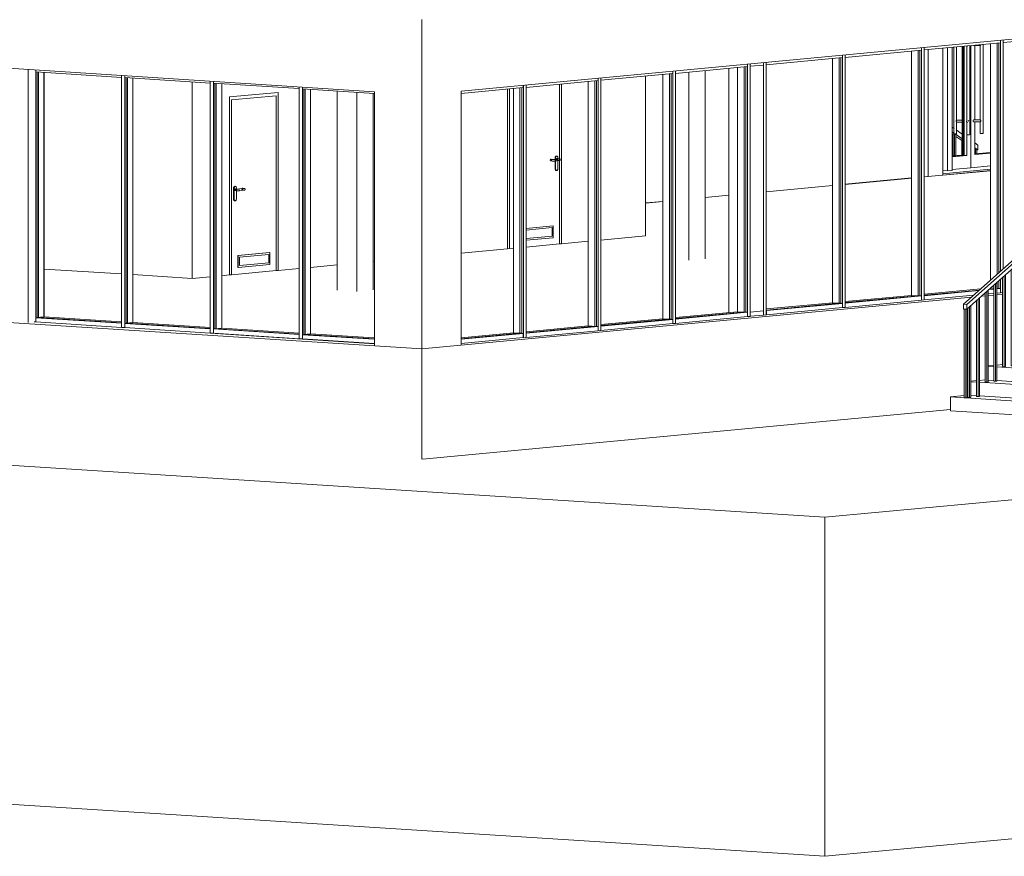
# Model space of a CAD drawing. Header units: millimetres. Extents: x -784 to 360321, y -10607 to 16514.
# Tile 48 of 95: x 253033 to 264619, y -8959 to 882. Entities that reach past the tile are written whole.
import ezdxf

# ---------------------------------------------------------------- set-up
doc = ezdxf.new("R2010")
doc.units = ezdxf.units.MM
for name, color, linetype, lineweight in [('A-AREA', 7, 'Continuous', 5), ('A-DOOR-GLAZ', 7, 'Continuous', 5), ('A-GLAZ-CURT', 7, 'Continuous', 5), ('A-GLAZ-CWMG', 7, 'Continuous', 5), ('C-TOPO', 7, 'Continuous', 5), ('S-COLS-SYMB', 7, 'Continuous', 18)]:
    doc.layers.add(name, color=color, linetype=linetype, lineweight=lineweight)
for name, color, linetype, lineweight, true_color in [('A-DOOR', 7, 'Continuous', 18, 0x7f7f7f), ('A-DOOR-FRAM', 7, 'Continuous', 18, 0x7f7f7f), ('A-FLOR', 7, 'Continuous', 18, 0x7f7f7f), ('A-FLOR-HRAL', 7, 'Continuous', 18, 0x7f7f7f), ('A-WALL', 7, 'Continuous', 18, 0x7f7f7f), ('S-STRS', 7, 'Continuous', 18, 0x7f7f7f)]:
    doc.layers.add(name, color=color, linetype=linetype, lineweight=lineweight, true_color=true_color)

# ---------------------------------------------------------------- blocks, each defined once
blk = doc.blocks.new('ARC_DOOR - ARC_DOOR_90 x 211-1704874-_3D_ Kopia 1')
at = {"layer": 'A-DOOR', "color": 250, "lineweight": 5, "true_color": 0x404040}
blk.add_line((30355, -1960), (30340, -1962), dxfattribs=at)
blk = doc.blocks.new('ARC_DOOR - ARC_DOOR_BATHROOM_90 x 210-1834342-_3D_ Kopia 1')
at = {"layer": 'A-DOOR', "color": 250, "lineweight": 5, "true_color": 0x404040}
for p, q in [((29199, -12), (28674, -61)), ((28674, -2118), (28674, -61)), ((29199, -12), (29199, -2069)), ((28698, -1227), (28698, -1102)), ((28704, -1102), (28704, -1227)), ((28719, -1079), (28713, -1078)), ((28717, -1128), (28741, -1130)), ((28743, -1110), (28719, -1108)), ((28732, -1224), (28732, -1100)), ((28821, -1105), (28769, -1109)), ((28771, -1129), (28823, -1124)), ((28797, -1114), (28797, -1112)), ((28802, -1121), (28818, -1122)), ((28820, -1102), (28804, -1101)), ((28809, -1111), (28809, -1113)), ((28710, -1248), (28717, -1248)), ((28750, -1892), (29123, -1857)), ((28750, -2031), (28750, -1892)), ((28754, -1892), (28750, -1892)), ((29126, -1857), (28754, -1892)), ((28754, -1892), (28754, -2032)), ((28767, -1911), (29114, -1878)), ((28767, -2010), (28767, -1911)), ((29114, -1878), (29114, -1978)), ((29126, -1857), (29123, -1857)), ((29126, -1996), (29126, -1857)), ((29199, -2069), (28674, -2118)), ((28750, -2031), (28754, -2032)), ((28754, -2032), (29126, -1996)), ((29114, -1978), (28767, -2010))]:
    blk.add_line(p, q, dxfattribs=at)
for points in [[(28698, -1102, 0), (28698, -1096, 0), (28699, -1091, 0), (28702, -1086, 0), (28705, -1082, 0), (28708, -1079, 0), (28712, -1078, 0), (28716, -1079, 0)], [(28732, -1100, 0), (28732, -1094, 0), (28730, -1089, 0), (28728, -1084, 0), (28725, -1081, 0), (28722, -1079, 0), (28718, -1079, 0), (28714, -1080, 0), (28711, -1082, 0), (28708, -1086, 0), (28706, -1091, 0), (28704, -1096, 0), (28704, -1102, 0)], [(28712, -1119, 0), (28712, -1116, 0), (28712, -1114, 0), (28714, -1111, 0), (28715, -1110, 0), (28716, -1109, 0), (28718, -1108, 0), (28720, -1108, 0), (28721, -1109, 0), (28722, -1111, 0), (28724, -1113, 0), (28724, -1115, 0), (28724, -1117, 0)], [(28724, -1117, 0), (28724, -1120, 0), (28724, -1122, 0), (28722, -1125, 0), (28721, -1126, 0), (28720, -1127, 0), (28718, -1128, 0), (28716, -1128, 0), (28715, -1127, 0), (28714, -1125, 0), (28712, -1124, 0), (28712, -1121, 0), (28712, -1119, 0)], [(28771, -1129, 0), (28770, -1129, 0), (28770, -1129, 0), (28769, -1129, 0), (28769, -1129, 0), (28768, -1130, 0), (28767, -1130, 0), (28766, -1130, 0), (28766, -1130, 0), (28765, -1130, 0), (28764, -1130, 0), (28764, -1130, 0), (28763, -1130, 0), (28762, -1130, 0), (28761, -1130, 0), (28760, -1130, 0), (28760, -1130, 0), (28759, -1130, 0), (28758, -1130, 0), (28757, -1130, 0), (28756, -1130, 0), (28756, -1130, 0), (28755, -1130, 0), (28754, -1130, 0), (28753, -1130, 0), (28752, -1130, 0), (28751, -1130, 0), (28751, -1130, 0), (28750, -1130, 0), (28749, -1130, 0), (28748, -1130, 0), (28747, -1130, 0), (28747, -1130, 0), (28746, -1130, 0), (28745, -1130, 0), (28744, -1130, 0), (28744, -1130, 0), (28743, -1130, 0), (28742, -1130, 0), (28741, -1130, 0), (28741, -1130, 0)], [(28769, -1109, 0), (28769, -1109, 0), (28768, -1109, 0), (28768, -1109, 0), (28767, -1110, 0), (28767, -1110, 0), (28766, -1110, 0), (28765, -1110, 0), (28765, -1110, 0), (28764, -1110, 0), (28764, -1110, 0), (28763, -1110, 0), (28762, -1110, 0), (28761, -1110, 0), (28761, -1110, 0), (28760, -1110, 0), (28759, -1110, 0), (28758, -1110, 0), (28758, -1110, 0), (28757, -1110, 0), (28756, -1110, 0), (28755, -1110, 0), (28755, -1110, 0), (28754, -1110, 0), (28753, -1110, 0), (28752, -1110, 0), (28752, -1110, 0), (28751, -1110, 0), (28750, -1110, 0), (28749, -1110, 0), (28749, -1110, 0), (28748, -1110, 0), (28747, -1110, 0), (28747, -1110, 0), (28746, -1110, 0), (28745, -1110, 0), (28745, -1110, 0), (28744, -1110, 0), (28743, -1110, 0), (28743, -1110, 0), (28743, -1110, 0)], [(28797, -1112, 0), (28797, -1109, 0), (28797, -1107, 0), (28798, -1105, 0), (28800, -1103, 0), (28801, -1102, 0), (28803, -1101, 0), (28805, -1101, 0), (28806, -1102, 0), (28807, -1104, 0), (28808, -1106, 0), (28809, -1108, 0), (28809, -1111, 0)], [(28807, -1118, 0), (28806, -1120, 0), (28805, -1121, 0), (28803, -1121, 0), (28801, -1121, 0), (28800, -1120, 0), (28798, -1119, 0)], [(28823, -1123, 0), (28823, -1123, 0), (28823, -1123, 0), (28823, -1123, 0), (28823, -1123, 0), (28822, -1123, 0), (28822, -1123, 0), (28822, -1123, 0), (28821, -1122, 0), (28821, -1122, 0), (28820, -1122, 0), (28820, -1122, 0), (28819, -1122, 0), (28819, -1122, 0), (28818, -1122, 0)], [(28836, -1113, 0), (28835, -1109, 0), (28833, -1106, 0), (28832, -1105, 0), (28830, -1104, 0), (28830, -1104, 0), (28829, -1104, 0), (28828, -1103, 0), (28828, -1103, 0), (28827, -1103, 0), (28827, -1103, 0), (28826, -1103, 0), (28826, -1103, 0), (28825, -1103, 0), (28825, -1103, 0), (28824, -1103, 0), (28823, -1103, 0), (28823, -1103, 0), (28822, -1102, 0), (28822, -1102, 0), (28821, -1102, 0), (28820, -1102, 0), (28820, -1102, 0), (28820, -1102, 0)], [(28823, -1104, 0), (28823, -1104, 0), (28823, -1104, 0), (28823, -1104, 0), (28823, -1104, 0), (28822, -1104, 0), (28822, -1104, 0), (28822, -1104, 0), (28821, -1104, 0), (28821, -1105, 0)], [(28836, -1113, 0), (28835, -1118, 0), (28833, -1121, 0), (28832, -1122, 0), (28830, -1123, 0), (28830, -1123, 0), (28829, -1123, 0), (28828, -1124, 0), (28828, -1124, 0), (28827, -1124, 0), (28827, -1124, 0), (28826, -1124, 0), (28826, -1124, 0), (28825, -1124, 0), (28825, -1124, 0), (28824, -1124, 0), (28823, -1124, 0), (28823, -1124, 0), (28823, -1124, 0)], [(28722, -1240, 0), (28719, -1244, 0), (28716, -1247, 0), (28712, -1248, 0), (28708, -1247, 0), (28705, -1245, 0), (28702, -1242, 0), (28699, -1238, 0), (28698, -1232, 0), (28698, -1227, 0)], [(28704, -1227, 0), (28704, -1233, 0), (28706, -1238, 0), (28708, -1242, 0), (28711, -1246, 0), (28714, -1248, 0), (28718, -1248, 0), (28722, -1247, 0), (28725, -1244, 0), (28728, -1241, 0), (28730, -1236, 0), (28732, -1230, 0), (28732, -1224, 0)]]:
    blk.add_polyline3d(points, dxfattribs=at)
at = {"layer": 'A-DOOR-FRAM', "color": 250, "lineweight": 5, "true_color": 0x404040}
for p, q in [((29222, 27), (28650, -27)), ((29222, 27), (29222, -2067)), ((28650, -2120), (28650, -27)), ((28674, -61), (29199, -12)), ((28674, -61), (28674, -2118)), ((29199, -2069), (29199, -12)), ((29222, -2067), (29199, -2069)), ((28674, -2118), (28650, -2120))]:
    blk.add_line(p, q, dxfattribs=at)
blk = doc.blocks.new('ARC_DOOR - ARC_DOOR_BATHROOM_100 x 210-1834050-_3D_ Kopia 1')
at = {"layer": 'A-DOOR', "color": 250, "lineweight": 5, "true_color": 0x404040}
for p, q in [((32534, 123), (32534, -764)), ((31945, -1811), (31945, 67)), ((32432, -780), (32448, -781)), ((32449, -761), (32433, -760)), ((32528, -756), (32476, -761)), ((32478, -781), (32529, -776)), ((32481, -871), (32481, -746)), ((32488, -746), (32488, -768)), ((32488, -771), (32488, -871)), ((32503, -723), (32497, -722)), ((32501, -772), (32525, -774)), ((32526, -754), (32502, -752)), ((32516, -766), (32516, -744)), ((32516, -868), (32516, -767)), ((32534, -766), (32534, -1755)), ((32494, -892), (32500, -892)), ((32461, -1543), (32140, -1573)), ((32140, -1573), (32458, -1543)), ((32140, -1593), (32449, -1564)), ((32449, -1564), (32449, -1664)), ((32458, -1543), (32461, -1543)), ((32461, -1683), (32461, -1543)), ((32449, -1664), (32140, -1693)), ((32140, -1713), (32461, -1683)), ((31992, -1806), (31945, -1811)), ((32534, -1755), (32140, -1792))]:
    blk.add_line(p, q, dxfattribs=at)
for points in [[(32426, -770, 0), (32426, -768, 0), (32427, -765, 0), (32428, -763, 0), (32429, -762, 0), (32431, -760, 0), (32432, -760, 0), (32434, -760, 0), (32436, -761, 0), (32437, -762, 0), (32438, -764, 0), (32439, -767, 0), (32439, -769, 0)], [(32439, -769, 0), (32439, -772, 0), (32438, -774, 0), (32437, -777, 0), (32436, -778, 0), (32434, -779, 0), (32432, -780, 0), (32431, -780, 0), (32429, -779, 0), (32428, -777, 0), (32427, -775, 0), (32426, -773, 0), (32426, -770, 0)], [(32478, -781, 0), (32477, -781, 0), (32476, -781, 0), (32476, -781, 0), (32475, -781, 0), (32475, -781, 0), (32474, -781, 0), (32473, -781, 0), (32472, -781, 0), (32472, -781, 0), (32471, -781, 0), (32470, -781, 0), (32469, -781, 0), (32469, -781, 0), (32468, -781, 0), (32467, -781, 0), (32466, -781, 0), (32465, -781, 0), (32465, -781, 0), (32464, -781, 0), (32463, -781, 0), (32462, -781, 0), (32461, -781, 0), (32460, -781, 0), (32460, -781, 0), (32459, -781, 0), (32458, -781, 0), (32457, -781, 0), (32456, -781, 0), (32456, -781, 0), (32455, -781, 0), (32454, -781, 0), (32453, -781, 0), (32452, -781, 0), (32452, -781, 0), (32451, -781, 0), (32450, -781, 0), (32450, -781, 0), (32449, -781, 0), (32448, -781, 0), (32448, -781, 0)], [(32476, -761, 0), (32475, -761, 0), (32475, -761, 0), (32474, -761, 0), (32474, -761, 0), (32473, -761, 0), (32473, -761, 0), (32472, -761, 0), (32471, -761, 0), (32471, -761, 0), (32470, -761, 0), (32469, -761, 0), (32469, -761, 0), (32468, -761, 0), (32467, -761, 0), (32467, -761, 0), (32466, -761, 0), (32465, -761, 0), (32464, -761, 0), (32464, -761, 0), (32463, -761, 0), (32462, -761, 0), (32461, -761, 0), (32461, -761, 0), (32460, -761, 0), (32459, -761, 0), (32458, -761, 0), (32458, -761, 0), (32457, -761, 0), (32456, -761, 0), (32455, -761, 0), (32455, -761, 0), (32454, -761, 0), (32453, -761, 0), (32452, -761, 0), (32452, -761, 0), (32451, -761, 0), (32451, -761, 0), (32450, -761, 0), (32449, -761, 0), (32449, -761, 0)], [(32481, -746, 0), (32482, -740, 0), (32483, -735, 0), (32486, -730, 0), (32488, -726, 0), (32492, -723, 0), (32496, -722, 0), (32499, -723, 0)], [(32516, -744, 0), (32516, -738, 0), (32514, -733, 0), (32512, -728, 0), (32509, -725, 0), (32506, -723, 0), (32502, -723, 0), (32498, -724, 0), (32495, -726, 0), (32492, -730, 0), (32489, -735, 0), (32488, -741, 0), (32488, -746, 0)], [(32495, -763, 0), (32496, -760, 0), (32496, -758, 0), (32497, -756, 0), (32499, -754, 0), (32500, -753, 0), (32502, -752, 0), (32503, -752, 0), (32505, -753, 0), (32506, -755, 0), (32507, -757, 0), (32508, -759, 0), (32508, -762, 0)], [(32496, -768, 0), (32496, -765, 0), (32495, -763, 0)], [(32505, -770, 0), (32503, -772, 0), (32502, -772, 0), (32500, -772, 0), (32499, -771, 0)], [(32508, -762, 0), (32508, -764, 0), (32507, -767, 0)], [(32530, -774, 0), (32530, -774, 0), (32530, -774, 0), (32529, -774, 0), (32529, -774, 0), (32529, -774, 0), (32529, -774, 0), (32528, -774, 0), (32528, -774, 0), (32527, -774, 0), (32527, -774, 0), (32527, -774, 0), (32526, -774, 0), (32525, -774, 0), (32525, -774, 0)], [(32535, -755, 0), (32535, -755, 0), (32534, -755, 0), (32534, -755, 0), (32533, -754, 0), (32533, -754, 0), (32532, -754, 0), (32532, -754, 0), (32531, -754, 0), (32531, -754, 0), (32530, -754, 0), (32530, -754, 0), (32529, -754, 0), (32528, -754, 0), (32528, -754, 0), (32527, -754, 0), (32526, -754, 0), (32526, -754, 0)], [(32530, -756, 0), (32530, -756, 0), (32530, -756, 0), (32529, -756, 0), (32529, -756, 0), (32529, -756, 0), (32529, -756, 0), (32528, -756, 0), (32528, -756, 0), (32528, -756, 0)], [(32543, -765, 0), (32542, -770, 0), (32540, -772, 0), (32538, -773, 0), (32537, -774, 0), (32536, -775, 0), (32535, -775, 0), (32535, -775, 0), (32534, -775, 0), (32534, -775, 0), (32533, -775, 0), (32533, -775, 0), (32532, -775, 0), (32532, -776, 0), (32531, -776, 0), (32531, -776, 0), (32530, -776, 0), (32530, -776, 0), (32529, -776, 0)], [(32543, -765, 0), (32542, -760, 0), (32540, -758, 0), (32538, -756, 0), (32537, -756, 0), (32536, -755, 0), (32535, -755, 0)], [(32503, -888, 0), (32499, -891, 0), (32496, -892, 0), (32492, -891, 0), (32488, -889, 0), (32486, -886, 0), (32483, -882, 0), (32482, -876, 0), (32481, -871, 0)], [(32488, -871, 0), (32488, -877, 0), (32489, -882, 0), (32492, -887, 0), (32495, -890, 0), (32498, -892, 0), (32502, -892, 0), (32506, -891, 0), (32509, -888, 0), (32512, -885, 0), (32514, -880, 0), (32516, -874, 0), (32516, -868, 0)]]:
    blk.add_polyline3d(points, dxfattribs=at)
at = {"layer": 'A-DOOR-FRAM', "color": 250, "lineweight": 5, "true_color": 0x404040}
for p, q in [((32534, -764), (32534, 123)), ((32557, 125), (32557, -1753)), ((31922, -1813), (31922, 65)), ((31945, 67), (31945, -1811)), ((32534, -1755), (32534, -766)), ((31945, -1811), (31922, -1813)), ((32557, -1753), (32534, -1755))]:
    blk.add_line(p, q, dxfattribs=at)
blk = doc.blocks.new('Panel systemowy - Przeszklony-1769206-_3D_ Kopia 1')
at = {"layer": 'A-GLAZ-CURT'}
for p, q in [((29525, 67), (29525, -2822)), ((29525, -2822), (30355, -2875))]:
    blk.add_line(p, q, dxfattribs=at)
at = {"layer": 'A-GLAZ-CURT', "color": 250, "true_color": 0x404040}
for p, q in [((29541, -2820), (29541, 66)), ((29525, -2822), (29541, -2820)), ((30355, -2872), (29541, -2820))]:
    blk.add_line(p, q, dxfattribs=at)
blk = doc.blocks.new('Panel systemowy - Przeszklony-1769208-_3D_ Kopia 1')
at = {"layer": 'A-GLAZ-CURT'}
for p, q in [((26389, 267), (26389, -2622)), ((26389, -2622), (27379, -2685))]:
    blk.add_line(p, q, dxfattribs=at)
at = {"layer": 'A-GLAZ-CURT', "color": 250, "true_color": 0x404040}
for p, q in [((26404, -2620), (26404, 266)), ((26389, -2622), (26404, -2620)), ((27379, -2682), (26404, -2620))]:
    blk.add_line(p, q, dxfattribs=at)
blk = doc.blocks.new('Panel systemowy - Przeszklony-V223-_3D_ Kopia 1')
at = {"layer": 'A-GLAZ-CURT'}
for p, q in [((28480, 129), (28480, -2755)), ((28480, -2755), (29470, -2818))]:
    blk.add_line(p, q, dxfattribs=at)
at = {"layer": 'A-GLAZ-CURT', "color": 250, "true_color": 0x404040}
for p, q in [((28496, -2754), (28496, 129)), ((28480, -2755), (28496, -2754)), ((29470, -2816), (28496, -2754))]:
    blk.add_line(p, q, dxfattribs=at)
blk = doc.blocks.new('Prostokątny szpros - 50 x 150mm-1769200-_3D_ Kopia 1')
at = {"layer": 'A-GLAZ-CWMG'}
for p, q in [((29509, -2823), (29525, -2822)), ((29509, -2873), (29509, -2823)), ((29509, -2823), (30355, -2877)), ((29509, -2873), (30355, -2927))]:
    blk.add_line(p, q, dxfattribs=at)
at = {"layer": 'A-GLAZ-CWMG', "color": 250, "true_color": 0x404040}
for p, q in [((29525, -2822), (29604, -2814)), ((29604, -2814), (30355, -2862))]:
    blk.add_line(p, q, dxfattribs=at)
blk = doc.blocks.new('Prostokątny szpros - 50 x 150mm-V225-_3D_ Kopia 1')
at = {"layer": 'A-GLAZ-CWMG'}
for p, q in [((26372, 290), (26372, -2673)), ((26372, -2673), (26353, -2672))]:
    blk.add_line(p, q, dxfattribs=at)
at = {"layer": 'A-GLAZ-CWMG', "color": 250, "true_color": 0x404040}
blk.add_line((26468, 262), (26468, -2614), dxfattribs=at)
blk = doc.blocks.new('Prostokątny szpros - 50 x 150mm-V224-_3D_ Kopia 1')
at = {"layer": 'A-GLAZ-CWMG'}
for p, q in [((25112, 370), (25112, -2593)), ((25150, 368), (25150, -2595)), ((25150, -2595), (25112, -2593))]:
    blk.add_line(p, q, dxfattribs=at)
at = {"layer": 'A-GLAZ-CWMG', "color": 250, "true_color": 0x404040}
blk.add_line((25246, 340), (25246, -2536), dxfattribs=at)
blk = doc.blocks.new('Prostokątny szpros - 50 x 150mm-1769202-_3D_ Kopia 1')
at = {"layer": 'A-GLAZ-CWMG'}
for p, q in [((26372, -2623), (26389, -2622)), ((26372, -2673), (26372, -2623)), ((26372, -2623), (27379, -2687)), ((26372, -2673), (27379, -2737)), ((27379, -2687), (27379, -2737))]:
    blk.add_line(p, q, dxfattribs=at)
at = {"layer": 'A-GLAZ-CWMG', "color": 250, "true_color": 0x404040}
for p, q in [((26389, -2622), (26468, -2614)), ((26468, -2614), (27379, -2672))]:
    blk.add_line(p, q, dxfattribs=at)
blk = doc.blocks.new('Prostokątny szpros - 50 x 150mm-1769203-_3D_ Kopia 1')
at = {"layer": 'A-GLAZ-CWMG'}
for p, q in [((26372, 268), (26372, 290)), ((27379, 204), (26372, 268)), ((27379, 225), (27379, 204))]:
    blk.add_line(p, q, dxfattribs=at)
blk = doc.blocks.new('Prostokątny szpros - 50 x 150mm-1769204-_3D_ Kopia 1')
at = {"layer": 'A-GLAZ-CWMG'}
for p, q in [((29509, 68), (29509, 89)), ((30355, 14), (29509, 68))]:
    blk.add_line(p, q, dxfattribs=at)
blk = doc.blocks.new('Panel systemowy - Przeszklony-1769796-_3D_ Kopia 1')
at = {"layer": 'A-GLAZ-CURT', "color": 250, "true_color": 0x404040}
for p, q in [((32069, 79), (32069, -2806)), ((32069, -2806), (31376, -2871)), ((32069, -2806), (32089, -2807))]:
    blk.add_line(p, q, dxfattribs=at)
at = {"layer": 'A-GLAZ-CURT'}
for p, q in [((32089, -2807), (32089, 81)), ((31376, -2874), (32089, -2807))]:
    blk.add_line(p, q, dxfattribs=at)
blk = doc.blocks.new('Panel systemowy - Przeszklony-1769797-_3D_ Kopia 1')
at = {"layer": 'A-GLAZ-CURT', "color": 250, "true_color": 0x404040}
for p, q in [((33827, 244), (33827, -2641)), ((33827, -2641), (33019, -2717)), ((33827, -2641), (33846, -2642))]:
    blk.add_line(p, q, dxfattribs=at)
at = {"layer": 'A-GLAZ-CURT'}
for p, q in [((33846, -2642), (33846, 246)), ((33019, -2720), (33846, -2642))]:
    blk.add_line(p, q, dxfattribs=at)
blk = doc.blocks.new('Panel systemowy - Przeszklony-1766949-_3D_ Kopia 1')
at = {"layer": 'A-GLAZ-CURT', "color": 250, "true_color": 0x404040}
for p, q in [((36754, 520), (36754, -2365)), ((36754, -2365), (35896, -2446)), ((36754, -2365), (36773, -2367))]:
    blk.add_line(p, q, dxfattribs=at)
at = {"layer": 'A-GLAZ-CURT'}
for p, q in [((36773, -2367), (36773, 521)), ((35896, -2449), (36773, -2367))]:
    blk.add_line(p, q, dxfattribs=at)
blk = doc.blocks.new('Panel systemowy - Przeszklony-V226-_3D_ Kopia 1')
at = {"layer": 'A-GLAZ-CURT', "color": 250, "true_color": 0x404040}
for p, q in [((37683, 607), (37683, -2113)), ((37476, -2298), (36825, -2359)), ((37644, -2282), (37592, -2287)), ((37683, -2206), (37683, -2278)), ((37683, -2278), (37702, -2279))]:
    blk.add_line(p, q, dxfattribs=at)
at = {"layer": 'A-GLAZ-CURT'}
for p, q in [((37702, -2096), (37702, 609)), ((37702, -2279), (37702, -2189)), ((36825, -2362), (37472, -2301)), ((37588, -2290), (37644, -2285)), ((37679, -2281), (37702, -2279))]:
    blk.add_line(p, q, dxfattribs=at)
blk = doc.blocks.new('Prostokątny szpros - 50 x 150mm-1769792-_3D_ Kopia 1')
at = {"layer": 'A-GLAZ-CWMG', "color": 250, "true_color": 0x404040}
for q in [(31376, -2859), (32089, -2807)]:
    blk.add_line((31992, -2801), q, dxfattribs=at)
at = {"layer": 'A-GLAZ-CWMG'}
for p, q in [((32108, -2809), (31376, -2877)), ((31376, -2927), (32108, -2858)), ((32089, -2807), (32108, -2809)), ((32108, -2809), (32108, -2858))]:
    blk.add_line(p, q, dxfattribs=at)
blk = doc.blocks.new('Prostokątny szpros - 50 x 150mm-1736108-_3D_ Kopia 1')
at = {"layer": 'A-GLAZ-CWMG', "color": 250, "true_color": 0x404040}
blk.add_line((32871, 155), (32871, -2718), dxfattribs=at)
at = {"layer": 'A-GLAZ-CWMG'}
for p, q in [((32987, 195), (32987, -2776)), ((33019, -2773), (33019, 198)), ((33019, -2773), (32987, -2776))]:
    blk.add_line(p, q, dxfattribs=at)
blk = doc.blocks.new('Prostokątny szpros - 50 x 150mm-V234-_3D_ Kopia 1')
at = {"layer": 'A-GLAZ-CWMG', "color": 250, "true_color": 0x404040}
blk.add_line((37606, 600), (37606, -2182), dxfattribs=at)
at = {"layer": 'A-GLAZ-CWMG'}
for p, q in [((37722, 640), (37722, -2079)), ((37753, -2050), (37753, 643)), ((37722, -2171), (37722, -2330)), ((37746, -2328), (37722, -2330))]:
    blk.add_line(p, q, dxfattribs=at)
blk = doc.blocks.new('Prostokątny szpros - 50 x 150mm-1769793-_3D_ Kopia 1')
at = {"layer": 'A-GLAZ-CWMG', "color": 250, "true_color": 0x404040}
for q in [(33019, -2705), (33846, -2642)]:
    blk.add_line((33750, -2636), q, dxfattribs=at)
at = {"layer": 'A-GLAZ-CWMG'}
for p, q in [((33866, -2643), (33019, -2723)), ((33846, -2642), (33866, -2643)), ((33866, -2643), (33866, -2693)), ((33019, -2773), (33866, -2693)), ((33019, -2773), (33019, -2723))]:
    blk.add_line(p, q, dxfattribs=at)
blk = doc.blocks.new('Prostokątny szpros - 50 x 150mm-1766945-_3D_ Kopia 1')
at = {"layer": 'A-GLAZ-CWMG', "color": 250, "true_color": 0x404040}
for q in [(35896, -2434), (36773, -2367)]:
    blk.add_line((36677, -2361), q, dxfattribs=at)
at = {"layer": 'A-GLAZ-CWMG'}
for p, q in [((36793, -2368), (35896, -2452)), ((35896, -2502), (36793, -2418)), ((36773, -2367), (36793, -2368)), ((36793, -2368), (36793, -2418)), ((35896, -2502), (35896, -2452))]:
    blk.add_line(p, q, dxfattribs=at)
blk = doc.blocks.new('Prostokątny szpros - 50 x 150mm-1766809-_3D_ Kopia 1')
at = {"layer": 'A-GLAZ-CWMG'}
for p, q in [((34935, -2543), (34776, -2558)), ((34935, -2543), (34935, -2592)), ((34776, -2607), (34776, -2558)), ((34776, -2607), (34935, -2592))]:
    blk.add_line(p, q, dxfattribs=at)
blk = doc.blocks.new('Prostokątny szpros - 50 x 150mm-V245-_3D_ Kopia 1')
at = {"layer": 'A-GLAZ-CWMG', "color": 250, "true_color": 0x404040}
for p, q in [((37491, -2284), (36825, -2347)), ((37607, -2273), (37644, -2276)), ((37679, -2278), (37702, -2279))]:
    blk.add_line(p, q, dxfattribs=at)
at = {"layer": 'A-GLAZ-CWMG'}
for p, q in [((37468, -2304), (36825, -2365)), ((37644, -2288), (37584, -2293)), ((37722, -2281), (37679, -2285)), ((37702, -2279), (37722, -2281)), ((37722, -2281), (37722, -2330)), ((36825, -2415), (37405, -2360)), ((36825, -2415), (36825, -2365)), ((37528, -2349), (37543, -2347)), ((37578, -2344), (37644, -2338)), ((37679, -2334), (37722, -2330))]:
    blk.add_line(p, q, dxfattribs=at)
blk = doc.blocks.new('Prostokątny szpros - 50 x 150mm-1769794-_3D_ Kopia 1')
at = {"layer": 'A-GLAZ-CWMG'}
for p, q in [((32140, 86), (32987, 165)), ((32987, 195), (32987, 165)), ((32140, 86), (32140, 115))]:
    blk.add_line(p, q, dxfattribs=at)
blk = doc.blocks.new('Prostokątny szpros - 50 x 150mm-1766947-_3D_ Kopia 1')
at = {"layer": 'A-GLAZ-CWMG'}
for p, q in [((35864, 465), (35864, 436)), ((34967, 352), (35864, 436)), ((34967, 352), (34967, 381))]:
    blk.add_line(p, q, dxfattribs=at)
blk = doc.blocks.new('ARC_DOOR_DOUBLE_CURTIN WALL - ARC_DOOR_DOUBLE_CURTIN WALL-1781457-_3D_ Kopia 1')
at = {"layer": 'A-DOOR', "color": 253, "lineweight": 9, "true_color": 0x9f9f9f}
for p, q in [((37421, -297), (37421, 581)), ((37486, 580), (37485, 579)), ((37517, -456), (37517, 591)), ((37100, 552), (37100, -896)), ((37156, -890), (37156, 557)), ((37325, 573), (37325, -714)), ((37327, 573), (37328, 573)), ((37328, 574), (37328, -471)), ((37328, 573), (37334, 567)), ((37360, -471), (37360, 577)), ((37373, -859), (37373, 578)), ((37373, 578), (37373, -859)), ((37410, 578), (37485, 578)), ((37485, 579), (37485, -294)), ((37328, -325), (37334, -330)), ((37350, -310), (37342, -304)), ((37410, -319), (37485, -319)), ((37485, -294), (37412, -294)), ((37421, -705), (37421, -317)), ((37485, -319), (37485, -456)), ((37606, -687), (37421, -705)), ((37325, -714), (37156, -730)), ((37294, -712), (37325, -714)), ((37100, -896), (37042, -892)), ((37100, -896), (37156, -890)), ((37156, -879), (37373, -859)), ((37373, -859), (37606, -837))]:
    blk.add_line(p, q, dxfattribs=at)
at = {"layer": 'A-DOOR', "color": 253, "lineweight": 9, "true_color": 0xa6a6a6}
for p, q in [((37175, 559), (37175, -461)), ((37207, -299), (37207, 562)), ((37271, 568), (37271, -710)), ((37204, -319), (37205, -322)), ((37205, -322), (37206, -323)), ((37206, -323), (37207, -324)), ((37207, -324), (37206, -323)), ((37282, -298), (37207, -299)), ((37207, -324), (37280, -323)), ((37207, -461), (37207, -324)), ((37207, -324), (37207, -324)), ((37606, -679), (37421, -696)), ((37271, -710), (37156, -721)), ((37271, -710), (37294, -712))]:
    blk.add_line(p, q, dxfattribs=at)
at = {"layer": 'A-DOOR', "color": 253, "lineweight": 9, "true_color": 0x9f9f9f}
for points in [[(37404, 580, 0), (37406, 579, 0), (37408, 578, 0), (37410, 578, 0), (37412, 578, 0), (37415, 579, 0), (37417, 580, 0)], [(37485, 578, 0), (37486, 579, 0), (37487, 580, 0), (37489, 582, 0), (37491, 585, 0)], [(37491, 585, 0), (37492, 587, 0), (37492, 590, 0)], [(37327, -306, 0), (37326, -308, 0), (37325, -310, 0), (37324, -313, 0), (37324, -315, 0)], [(37324, -315, 0), (37324, -318, 0), (37325, -320, 0), (37326, -322, 0), (37327, -324, 0), (37328, -325, 0)], [(37408, -295, 0), (37406, -297, 0), (37404, -298, 0), (37402, -301, 0), (37401, -303, 0), (37400, -305, 0), (37400, -308, 0)], [(37400, -308, 0), (37400, -311, 0), (37401, -313, 0), (37402, -315, 0), (37404, -317, 0), (37406, -318, 0), (37408, -319, 0), (37410, -319, 0), (37412, -319, 0), (37415, -319, 0), (37417, -317, 0)], [(37415, -295, 0), (37412, -294, 0), (37410, -295, 0)], [(37491, -302, 0), (37489, -299, 0), (37487, -296, 0), (37486, -295, 0), (37485, -294, 0)], [(37486, -318, 0), (37485, -319, 0), (37486, -319, 0), (37487, -318, 0), (37489, -315, 0), (37491, -313, 0)], [(37492, -307, 0), (37492, -305, 0), (37491, -302, 0)], [(37491, -313, 0), (37492, -310, 0), (37492, -307, 0)], [(37491, -457, 0), (37488, -457, 0), (37486, -456, 0), (37485, -456, 0), (37485, -456, 0), (37487, -455, 0), (37489, -455, 0), (37492, -455, 0)], [(37517, -456, 0), (37517, -456, 0), (37516, -456, 0), (37514, -457, 0), (37511, -457, 0), (37507, -457, 0), (37503, -457, 0), (37499, -457, 0), (37495, -457, 0), (37491, -457, 0)], [(37333, -472, 0), (37331, -471, 0), (37329, -471, 0), (37328, -471, 0), (37328, -471, 0)], [(37359, -471, 0), (37359, -471, 0), (37358, -471, 0), (37356, -471, 0), (37353, -472, 0), (37349, -472, 0), (37345, -472, 0), (37341, -472, 0), (37337, -472, 0), (37333, -472, 0)]]:
    blk.add_polyline3d(points, dxfattribs=at)
at = {"layer": 'A-DOOR', "color": 253, "lineweight": 9, "true_color": 0xa6a6a6}
for points in [[(37207, -299, 0), (37206, -300, 0), (37205, -302, 0), (37204, -305, 0), (37203, -308, 0), (37202, -312, 0)], [(37202, -312, 0), (37203, -316, 0), (37204, -319, 0)], [(37206, -323, 0), (37205, -321, 0), (37203, -319, 0)], [(37270, -312, 0), (37270, -309, 0), (37271, -307, 0), (37272, -304, 0)], [(37272, -319, 0), (37271, -317, 0), (37270, -314, 0), (37270, -312, 0)], [(37181, -462, 0), (37178, -462, 0), (37176, -461, 0), (37175, -461, 0), (37175, -461, 0)], [(37201, -460, 0), (37204, -460, 0), (37206, -461, 0), (37207, -461, 0), (37206, -461, 0), (37205, -461, 0), (37203, -462, 0), (37200, -462, 0), (37196, -462, 0), (37192, -462, 0), (37188, -462, 0), (37184, -462, 0), (37181, -462, 0)]]:
    blk.add_polyline3d(points, dxfattribs=at)
at = {"layer": 'A-DOOR-GLAZ', "color": 253, "lineweight": 9, "true_color": 0xa6a6a6}
for p, q in [((37283, -711), (37283, 569)), ((37421, -698), (37606, -681)), ((37156, -723), (37283, -711)), ((37283, -711), (37294, -712))]:
    blk.add_line(p, q, dxfattribs=at)
at = {"layer": 'A-DOOR-GLAZ', "color": 253, "lineweight": 9, "true_color": 0x9f9f9f}
for p, q in [((37294, -712), (37294, 571)), ((37421, -700), (37606, -683)), ((37156, -725), (37294, -712))]:
    blk.add_line(p, q, dxfattribs=at)
blk = doc.blocks.new('Prostokątny szpros - 50 x 150mm-1781456-_3D_ Kopia 1')
at = {"layer": 'A-GLAZ-CWMG', "color": 253, "lineweight": 9, "true_color": 0x9f9f9f}
blk.add_line((37042, -931), (37606, -878), dxfattribs=at)
blk = doc.blocks.new('Prostokątny szpros - 50 x 150mm-1769795-_3D_ Kopia 1')
at = {"layer": 'A-GLAZ-CWMG'}
for p in [(31376, 14), (32108, 112)]:
    blk.add_line(p, (32108, 83), dxfattribs=at)
blk = doc.blocks.new('Poręcz - 25mm-1636642-_3D_ Kopia 1')
at = {"layer": 'A-FLOR-HRAL', "color": 7, "lineweight": 5}
for p, q in [((38661, -2464), (38661, -1334)), ((38681, -1317), (38681, -2465)), ((38697, -2464), (38697, -1303)), ((38681, -2465), (38661, -2464)), ((38697, -2464), (38681, -2465))]:
    blk.add_line(p, q, dxfattribs=at)
blk = doc.blocks.new('Poręcz - 25mm-1636640-_3D_ Kopia 1')
at = {"layer": 'A-FLOR-HRAL', "color": 7, "lineweight": 5}
for p, q in [((38560, -2474), (38560, -1425)), ((38579, -1408), (38579, -2475)), ((38595, -2474), (38595, -1394)), ((38579, -2475), (38560, -2474)), ((38595, -2474), (38579, -2475))]:
    blk.add_line(p, q, dxfattribs=at)
blk = doc.blocks.new('Poręcz - 25mm-1636638-_3D_ Kopia 1')
at = {"layer": 'A-FLOR-HRAL', "color": 7, "lineweight": 5}
for p, q in [((38740, -2318), (38740, -1265)), ((38704, -2460), (38704, -1296)), ((38724, -1279), (38724, -2461)), ((38724, -2461), (38704, -2460)), ((38740, -2460), (38724, -2461))]:
    blk.add_line(p, q, dxfattribs=at)
blk = doc.blocks.new('Poręcz - 25mm-1636636-_3D_ Kopia 1')
at = {"layer": 'A-FLOR-HRAL', "color": 7, "lineweight": 5}
for p, q in [((37296, -2522), (37316, -2524)), ((37296, -3565), (37296, -2522)), ((37316, -2524), (37316, -3566)), ((37331, -3564), (37331, -2519)), ((37316, -3566), (37296, -3565)), ((37331, -3564), (37316, -3566))]:
    blk.add_line(p, q, dxfattribs=at)
blk = doc.blocks.new('Poręcz - Poręcz-1636322-_3D_ Kopia 1')
for name, p in [('Poręcz - 25mm-1636638-_3D_ Kopia 1', (0, 0)), ('Poręcz - 25mm-1636642-_3D_ Kopia 1', (0, 0)), ('Poręcz - 25mm-1636642-_3D_ Kopia 1', (-203, -181)), ('Poręcz - 25mm-1636640-_3D_ Kopia 1', (0, 0)), ('Poręcz - 25mm-1636640-_3D_ Kopia 1', (-203, -181)), ('Poręcz - 25mm-1636642-_3D_ Kopia 1', (-407, -362)), ('Poręcz - 25mm-1636642-_3D_ Kopia 1', (-610, -543)), ('Poręcz - 25mm-1636640-_3D_ Kopia 1', (-407, -362)), ('Poręcz - 25mm-1636640-_3D_ Kopia 1', (-610, -543)), ('Poręcz - 25mm-1636642-_3D_ Kopia 1', (-814, -725)), ('Poręcz - 25mm-1636640-_3D_ Kopia 1', (-814, -725)), ('Poręcz - 25mm-1636640-_3D_ Kopia 1', (-1017, -906)), ('Poręcz - 25mm-1636642-_3D_ Kopia 1', (-1017, -906)), ('Poręcz - 25mm-1636642-_3D_ Kopia 1', (-1221, -1087)), ('Poręcz - 25mm-1636636-_3D_ Kopia 1', (0, 0)), ('Poręcz - 25mm-1636640-_3D_ Kopia 1', (-1221, -1087))]:
    blk.add_blockref(name, p)
blk = doc.blocks.new('Typ poręczy górnej - Górna poręcz_wewnętrzny_-1636339-_3D_ Kopia 1')
at = {"layer": 'A-FLOR-HRAL', "color": 7, "lineweight": 5}
for p, q in [((37287, -2466), (38709, -1200)), ((38747, -1202), (37325, -2468)), ((38747, -1258), (37325, -2524)), ((38709, -1200), (38747, -1202)), ((38747, -1202), (38747, -1258)), ((37287, -2466), (37287, -2522)), ((37325, -2468), (37287, -2466)), ((37287, -2522), (37325, -2524)), ((37325, -2524), (37325, -2468))]:
    blk.add_line(p, q, dxfattribs=at)
blk = doc.blocks.new('Prostokątny szpros - 50 x 150mm-1765293-_3D_ Kopia 1')
at = {"layer": 'A-GLAZ-CWMG'}
for p, q in [((38682, 701), (38682, 730)), ((38682, 701), (38841, 716)), ((38841, 745), (38841, 716))]:
    blk.add_line(p, q, dxfattribs=at)
blk = doc.blocks.new('Prostokątny szpros - 50 x 150mm-V235-_3D_ Kopia 1')
at = {"layer": 'A-GLAZ-CWMG'}
for p, q in [((38841, 745), (38841, -2225)), ((38873, -2222), (38873, 748)), ((38873, -2222), (38841, -2225))]:
    blk.add_line(p, q, dxfattribs=at)
blk = doc.blocks.new('Poręcz - 25mm-1783697-_3D_ Kopia 1')
at = {"layer": 'A-FLOR-HRAL', "color": 251, "lineweight": 5, "true_color": 0x4f4f4f}
for p, q in [((37164, -721), (37164, -462)), ((37183, -463), (37164, -462)), ((37199, -474), (37183, -463)), ((37183, -719), (37183, -463)), ((37199, -474), (37199, -717))]:
    blk.add_line(p, q, dxfattribs=at)
blk = doc.blocks.new('Poręcz - 25mm-1783699-_3D_ Kopia 1')
at = {"layer": 'A-FLOR-HRAL', "color": 251, "lineweight": 5, "true_color": 0x4f4f4f}
blk.add_line((37266, -711), (37266, -533), dxfattribs=at)
blk = doc.blocks.new('Poręcz - 25mm-V343-_3D_ Kopia 1')
at = {"layer": 'A-FLOR-HRAL', "color": 251, "lineweight": 5, "true_color": 0x4f4f4f}
for p, q in [((37430, -636), (37421, -636)), ((37445, -647), (37430, -636)), ((37430, -696), (37430, -636)), ((37445, -647), (37445, -694))]:
    blk.add_line(p, q, dxfattribs=at)
blk = doc.blocks.new('Poręcz - Poręcz-1783669-_3D_ Kopia 1')
for name in ['Poręcz - 25mm-1783697-_3D_ Kopia 1', 'Poręcz - 25mm-1783699-_3D_ Kopia 1', 'Poręcz - 25mm-V343-_3D_ Kopia 1']:
    blk.add_blockref(name, (0, 0))
blk = doc.blocks.new('Typ poręczy górnej - Górna poręcz_wewnętrzny_-1783678-_3D_ Kopia 1')
at = {"layer": 'A-FLOR-HRAL', "color": 251, "lineweight": 5, "true_color": 0x4f4f4f}
for p, q in [((37176, -396), (37156, -382)), ((37156, -438), (37176, -452)), ((37156, -462), (37162, -467)), ((37191, -462), (37271, -519)), ((37271, -463), (37200, -413)), ((37199, -493), (37266, -539)), ((37455, -592), (37421, -568)), ((37421, -624), (37455, -648)), ((37455, -648), (37445, -647)), ((37455, -592), (37455, -648))]:
    blk.add_line(p, q, dxfattribs=at)

msp = doc.modelspace()

# ---------------------------------------------------------------- linework, layer by layer
at = {"layer": 'A-AREA', "color": 250, "true_color": 0x404040}
for p, q in [((263894, -947), (264457, -894)), ((262747, -1054), (263528, -981)), ((263676, -967), (263722, -963)), ((261818, -1142), (262599, -1068)), ((260399, -1275), (260601, -1256)), ((261097, -1210), (261379, -1183))]:
    msp.add_line(p, q, dxfattribs=at)
at = {"layer": 'A-AREA'}
msp.add_line((257207, -2932), (255276, -2804), dxfattribs=at)
at = {"layer": 'A-FLOR', "color": 250, "lineweight": 5, "true_color": 0x404040}
for p, q in [((264457, -894), (263676, -967)), ((263528, -981), (262747, -1055)), ((262599, -1068), (261818, -1142)), ((260601, -1256), (260399, -1275)), ((261379, -1183), (261097, -1210))]:
    msp.add_line(p, q, dxfattribs=at)
at = {"layer": 'A-WALL', "color": 7, "lineweight": 5}
for p, q in [((257766, -4287), (257766, 886)), ((258227, 43), (267103, 878)), ((248677, 580), (257207, 35)), ((257207, 35), (257207, -2955)), ((258227, -2948), (258227, 43)), ((264231, -2383), (257766, -2991)), ((264394, -2368), (264347, -2372)), ((264496, -2358), (264429, -2365)), ((264597, -2349), (264531, -2355)), ((257766, -2991), (251746, -2607))]:
    msp.add_line(p, q, dxfattribs=at)
at = {"layer": 'A-WALL', "color": 250, "lineweight": 5, "true_color": 0x404040}
for p, q in [((263722, 531), (263722, -963)), ((263894, -947), (263894, 547)), ((255064, -2162), (255064, 151)), ((259409, 125), (259409, -1753)), ((260395, -1660), (260395, 218)), ((255501, -27), (256074, 27)), ((256074, 27), (256074, -2067)), ((258773, -1813), (258773, 65)), ((255501, -2120), (255501, -27)), ((259409, -1753), (259723, -1723)), ((259870, -1710), (260395, -1660)), ((258227, -1864), (258773, -1813)), ((253323, -2051), (254231, -2108)), ((256074, -2067), (256322, -2043)), ((256456, -2031), (256769, -2001)), ((254365, -2117), (255064, -2162)), ((255276, -2142), (255064, -2162)), ((255410, -2129), (255501, -2120))]:
    msp.add_line(p, q, dxfattribs=at)
at = {"layer": 'A-WALL', "color": 253, "lineweight": 9, "true_color": 0x9f9f9f}
for p, q in [((264457, -892), (263894, -945)), ((263528, -980), (262747, -1053)), ((263714, -962), (263676, -966)), ((262599, -1067), (261818, -1141)), ((260601, -1255), (260399, -1274)), ((261379, -1182), (261097, -1209))]:
    msp.add_line(p, q, dxfattribs=at)
at = {"layer": 'C-TOPO'}
for p, q in [((262505, -4971), (218250, -2148)), ((283041, -3039), (262505, -4971)), ((257771, -4287), (263987, -3702)), ((262505, -4971), (262505, -8959)), ((262505, -8959), (218250, -6136)), ((283041, -7027), (262505, -8959))]:
    msp.add_line(p, q, dxfattribs=at)
at = {"layer": 'S-COLS-SYMB', "lineweight": 9}
msp.add_line((253132, -2679), (253132, 295), dxfattribs=at)
at = {"layer": 'S-COLS-SYMB', "color": 250, "lineweight": 9, "true_color": 0x404040}
for p, q in [((253323, 262), (253323, -2614)), ((260906, -1947), (260906, 266)), ((261097, 284), (261097, -1929)), ((261379, 310), (261379, -2563)), ((256769, 42), (256769, -2300)), ((257000, -2315), (257000, 27)), ((257191, 15), (257191, -2297))]:
    msp.add_line(p, q, dxfattribs=at)
at = {"layer": 'S-STRS', "color": 7, "lineweight": 5}
for p, q in [((264597, -3173), (264597, -3011)), ((264393, -3354), (264393, -3192)), ((264429, -3189), (264496, -3183)), ((264496, -3199), (264429, -3195)), ((264531, -3180), (264597, -3173)), ((267522, -3392), (264531, -3201)), ((264327, -3361), (264393, -3354)), ((264496, -3361), (264429, -3357)), ((264190, -3536), (264190, -3374)), ((264226, -3370), (264292, -3364)), ((264292, -3380), (264226, -3376)), ((267568, -3589), (264327, -3382)), ((267522, -3554), (264531, -3363)), ((263987, -3555), (264148, -3540)), ((263987, -3717), (263987, -3555)), ((267645, -3788), (263987, -3555)), ((264183, -3536), (264190, -3536)), ((264292, -3542), (264226, -3538)), ((267568, -3751), (264327, -3544)), ((263987, -3717), (267645, -3950))]:
    msp.add_line(p, q, dxfattribs=at)

# ---------------------------------------------------------------- block references
at = {"layer": 'A-DOOR', "color": 253, "lineweight": 9, "true_color": 0x9f9f9f}
msp.add_blockref('ARC_DOOR_DOUBLE_CURTIN WALL - ARC_DOOR_DOUBLE_CURTIN WALL-1781457-_3D_ Kopia 1', (226851, 0), dxfattribs=at)
at = {"layer": 'A-DOOR', "color": 250, "lineweight": 5, "true_color": 0x404040}
for name in ['ARC_DOOR - ARC_DOOR_BATHROOM_100 x 210-1834050-_3D_ Kopia 1', 'ARC_DOOR - ARC_DOOR_BATHROOM_90 x 210-1834342-_3D_ Kopia 1', 'ARC_DOOR - ARC_DOOR_90 x 211-1704874-_3D_ Kopia 1']:
    msp.add_blockref(name, (226851, 0), dxfattribs=at)
at = {"layer": 'A-FLOR-HRAL', "color": 251, "lineweight": 5, "true_color": 0x4f4f4f}
msp.add_blockref('Typ poręczy górnej - Górna poręcz_wewnętrzny_-1783678-_3D_ Kopia 1', (226851, 0), dxfattribs=at)
at = {"layer": 'A-FLOR-HRAL', "color": 7, "lineweight": 5}
for name in ['Poręcz - Poręcz-1783669-_3D_ Kopia 1', 'Typ poręczy górnej - Górna poręcz_wewnętrzny_-1636339-_3D_ Kopia 1', 'Poręcz - Poręcz-1636322-_3D_ Kopia 1']:
    msp.add_blockref(name, (226851, 0), dxfattribs=at)
at = {"layer": 'A-GLAZ-CURT', "color": 250, "true_color": 0x404040}
for name, p in [('Panel systemowy - Przeszklony-V226-_3D_ Kopia 1', (226851, 0)), ('Panel systemowy - Przeszklony-1766949-_3D_ Kopia 1', (226851, 0)), ('Panel systemowy - Przeszklony-1766949-_3D_ Kopia 1', (225923, -87)), ('Panel systemowy - Przeszklony-1769208-_3D_ Kopia 1', (226851, 0)), ('Panel systemowy - Przeszklony-1769797-_3D_ Kopia 1', (226851, 0)), ('Panel systemowy - Przeszklony-1769797-_3D_ Kopia 1', (227730, 83)), ('Panel systemowy - Przeszklony-1769208-_3D_ Kopia 1', (227897, -67)), ('Panel systemowy - Przeszklony-V223-_3D_ Kopia 1', (226851, 0)), ('Panel systemowy - Przeszklony-1769797-_3D_ Kopia 1', (225973, -83)), ('Panel systemowy - Przeszklony-1769206-_3D_ Kopia 1', (226851, 0)), ('Panel systemowy - Przeszklony-1769796-_3D_ Kopia 1', (226851, 0))]:
    msp.add_blockref(name, p, dxfattribs=at)
at = {"layer": 'A-GLAZ-CWMG'}
for name, p in [('Prostokątny szpros - 50 x 150mm-1766947-_3D_ Kopia 1', (229638, 262)), ('Prostokątny szpros - 50 x 150mm-1766947-_3D_ Kopia 1', (228709, 175)), ('Prostokątny szpros - 50 x 150mm-1766947-_3D_ Kopia 1', (226851, 0)), ('Prostokątny szpros - 50 x 150mm-1766947-_3D_ Kopia 1', (227780, 87)), ('Prostokątny szpros - 50 x 150mm-1769794-_3D_ Kopia 1', (228609, 165)), ('Prostokątny szpros - 50 x 150mm-1765293-_3D_ Kopia 1', (222945, -367)), ('Prostokątny szpros - 50 x 150mm-V235-_3D_ Kopia 1', (222945, -367)), ('Prostokątny szpros - 50 x 150mm-V225-_3D_ Kopia 1', (226851, 0)), ('Prostokątny szpros - 50 x 150mm-1769203-_3D_ Kopia 1', (226851, 0)), ('Prostokątny szpros - 50 x 150mm-1769794-_3D_ Kopia 1', (227730, 83)), ('Prostokątny szpros - 50 x 150mm-V224-_3D_ Kopia 1', (229119, -145)), ('Prostokątny szpros - 50 x 150mm-1769203-_3D_ Kopia 1', (227897, -67)), ('Prostokątny szpros - 50 x 150mm-V224-_3D_ Kopia 1', (230164, -211)), ('Prostokątny szpros - 50 x 150mm-1769203-_3D_ Kopia 1', (228942, -133)), ('Prostokątny szpros - 50 x 150mm-1769794-_3D_ Kopia 1', (226851, 0)), ('Prostokątny szpros - 50 x 150mm-V224-_3D_ Kopia 1', (231210, -278)), ('Prostokątny szpros - 50 x 150mm-1769204-_3D_ Kopia 1', (226851, 0)), ('Prostokątny szpros - 50 x 150mm-1769795-_3D_ Kopia 1', (226851, 0)), ('Prostokątny szpros - 50 x 150mm-1766809-_3D_ Kopia 1', (226851, 0)), ('Prostokątny szpros - 50 x 150mm-1769202-_3D_ Kopia 1', (226851, 0)), ('Prostokątny szpros - 50 x 150mm-1769202-_3D_ Kopia 1', (227897, -67)), ('Prostokątny szpros - 50 x 150mm-1769202-_3D_ Kopia 1', (228942, -133)), ('Prostokątny szpros - 50 x 150mm-1769200-_3D_ Kopia 1', (226851, 0))]:
    msp.add_blockref(name, p, dxfattribs=at)
at = {"layer": 'A-GLAZ-CWMG', "color": 250, "true_color": 0x404040}
for name, p in [('Prostokątny szpros - 50 x 150mm-V234-_3D_ Kopia 1', (226851, 0)), ('Prostokątny szpros - 50 x 150mm-1736108-_3D_ Kopia 1', (229728, 271)), ('Prostokątny szpros - 50 x 150mm-1736108-_3D_ Kopia 1', (230657, 358)), ('Prostokątny szpros - 50 x 150mm-1736108-_3D_ Kopia 1', (228609, 165)), ('Prostokątny szpros - 50 x 150mm-1736108-_3D_ Kopia 1', (227730, 83)), ('Prostokątny szpros - 50 x 150mm-1736108-_3D_ Kopia 1', (226851, 0)), ('Prostokątny szpros - 50 x 150mm-1736108-_3D_ Kopia 1', (225973, -83)), ('Prostokątny szpros - 50 x 150mm-V245-_3D_ Kopia 1', (226851, 0)), ('Prostokątny szpros - 50 x 150mm-1766945-_3D_ Kopia 1', (226851, 0)), ('Prostokątny szpros - 50 x 150mm-1766945-_3D_ Kopia 1', (225923, -87)), ('Prostokątny szpros - 50 x 150mm-1769793-_3D_ Kopia 1', (226851, 0)), ('Prostokątny szpros - 50 x 150mm-1769793-_3D_ Kopia 1', (227730, 83)), ('Prostokątny szpros - 50 x 150mm-1769793-_3D_ Kopia 1', (225973, -83)), ('Prostokątny szpros - 50 x 150mm-1769792-_3D_ Kopia 1', (226851, 0))]:
    msp.add_blockref(name, p, dxfattribs=at)
at = {"layer": 'A-GLAZ-CWMG', "color": 253, "lineweight": 9, "true_color": 0x9f9f9f}
msp.add_blockref('Prostokątny szpros - 50 x 150mm-1781456-_3D_ Kopia 1', (226851, 0), dxfattribs=at)

doc.saveas('drawing.dxf')
